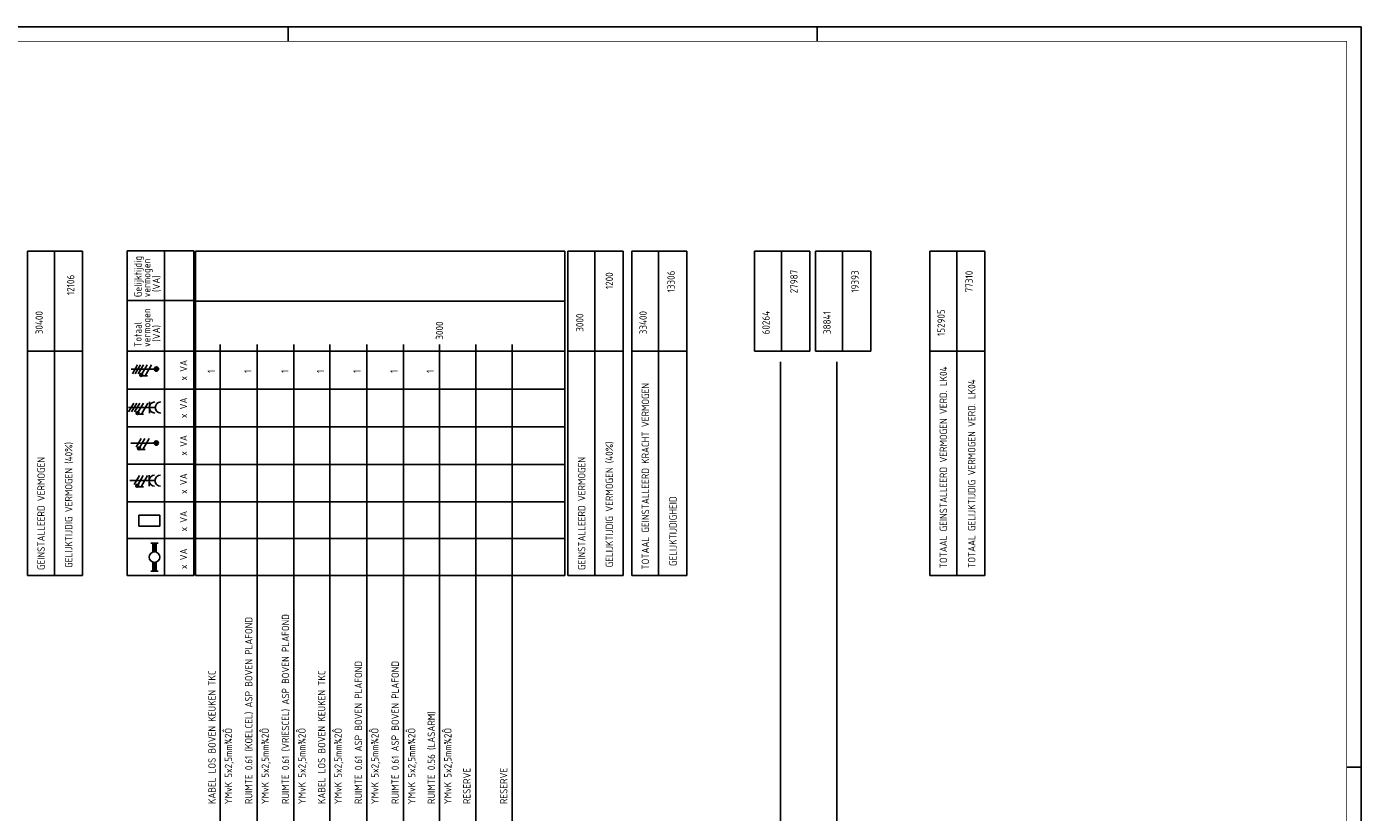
# Model space of a CAD drawing. Header units: millimetres. Extents: x 0 to 1189, y 0 to 841.
# Tile 7 of 7: x 735 to 1189, y 574 to 841. Entities that reach past the tile are written whole.
import ezdxf
from ezdxf.enums import TextEntityAlignment as Align

# ---------------------------------------------------------------- set-up
doc = ezdxf.new("R2010")
doc.units = ezdxf.units.MM
for name, color, linetype in [('40', 1, 'CONTINUOUS'), ('BLOKASP', 9, 'CONTINUOUS'), ('LIJN018', 210, 'CONTINUOUS'), ('LIJN025', 10, 'CONTINUOUS'), ('LIJN035', 50, 'CONTINUOUS'), ('LIJN050', 90, 'CONTINUOUS'), ('TEKST25', 10, 'CONTINUOUS'), ('TEKST35', 50, 'CONTINUOUS'), ('TEKST50', 90, 'CONTINUOUS')]:
    doc.layers.add(name, color=color, linetype=linetype)
doc.styles.add('ISO', font='ISO.SHX')
doc.styles.add('NEN', font='iso.shx')
doc.styles.add('ROMAND', font='romand')

# ---------------------------------------------------------------- blocks, each defined once
blk = doc.blocks.new('A0')
at = {"layer": 'LIJN025'}
for p, q in [((824, 836), (824, 841)), ((1004, 836), (1004, 841)), ((1184, 589), (1189, 589))]:
    blk.add_line(p, q, dxfattribs=at)
blk.add_lwpolyline([(1189, 841), (1189, 0), (0, 0), (0, 841)], close=True, dxfattribs=at)
at = {"layer": 'LIJN050', "const_width": 0.2}
blk.add_lwpolyline([(1184, 836), (25, 836), (25, 5), (1184, 5)], close=True, dxfattribs=at)
at = {"layer": 'TEKST25', "style": 'ROMAND', "width": 2.899115}
blk.add_attdef('STATUS', text='', height=2.5, dxfattribs=at).set_placement((1143, 71.5), (1182, 71.5), align=Align.FIT)
at = {"layer": 'TEKST25', "style": 'ISO'}
for tag, p in [('E', (1144.25, 66)), ('NAAM-E', (1155.75, 66)), ('DATUM-E', (1174, 66)), ('D', (1144.25, 61)), ('NAAM-D', (1155.75, 61)), ('DATUM-D', (1174, 61)), ('C', (1144.25, 56)), ('NAAM-C', (1155.75, 56)), ('DATUM-C', (1174, 56)), ('B', (1144.25, 51)), ('NAAM-B', (1155.75, 51)), ('DATUM-B', (1174, 51)), ('A', (1144.25, 46)), ('NAAM-A', (1155.75, 46)), ('DATUM-A', (1174, 46))]:
    blk.add_attdef(tag, text='', height=2.5, dxfattribs=at).set_placement(p, align=Align.CENTER)
for tag, p in [('DATUM', (1021.75, 36.25)), ('SCHAAL', (1057, 36.25)), ('GETEKEND', (1087.25, 36.25)), ('GECONTOL.', (1122, 36.25)), ('FORMAAT', (1152.25, 28.25))]:
    blk.add_attdef(tag, p, '', height=2.5, dxfattribs=at)
at = {"layer": 'TEKST35', "style": 'ISO'}
for tag, p in [('PROJECT', (1023.5, 72.5)), ('PLAATS', (1023.5, 63.5)), ('INSTALLATIE-REGEL1', (1023.5, 52.5)), ('INSTALLATIE-REGEL2', (1023.5, 43.5))]:
    blk.add_attdef(tag, p, '', height=4, dxfattribs=at)
blk.add_attdef('PROJ.NR.', text='', height=4, dxfattribs=at).set_placement((1170, 23), align=Align.CENTER)
at = {"layer": 'TEKST50', "style": 'ISO'}
blk.add_attdef('FILE-NAAM', text='', height=5, dxfattribs=at).set_placement((1162.5, 7.5), align=Align.CENTER)

msp = doc.modelspace()

# ---------------------------------------------------------------- linework, layer by layer
at = {"layer": 'BLOKASP', "color": 9, "linetype": 'Continuous'}
for p, q in [((769.27, 654.2), (769.27, 764.68)), ((769.27, 764.68), (791.95, 764.68)), ((781.95, 654.2), (781.95, 764.68)), ((791.95, 654.2), (791.95, 764.68)), ((769.27, 747.76), (791.95, 747.76)), ((769.27, 730.52), (791.95, 730.52)), ((769.27, 717.63), (791.95, 717.63)), ((769.27, 704.77), (791.95, 704.77)), ((769.27, 692.06), (791.95, 692.06)), ((769.27, 679.28), (791.95, 679.28)), ((769.27, 666.84), (791.95, 666.84)), ((769.27, 654.2), (791.95, 654.2))]:
    msp.add_line(p, q, dxfattribs=at)
at = {"layer": 'BLOKASP', "color": 9}
for p, q in [((778.74, 724.48), (770.67, 724.48)), ((772.81, 725.92), (771.06, 722.88)), ((773.81, 725.92), (772.06, 722.88)), ((774.81, 725.92), (773.06, 722.88)), ((776.06, 725.92), (774.34, 722.93)), ((776.15, 722.13), (774.6, 722.13)), ((777.56, 725.92), (775.38, 722.13)), ((771.54, 712.92), (769.79, 709.88)), ((772.54, 712.92), (770.79, 709.88)), ((773.54, 712.92), (771.79, 709.88)), ((774.79, 712.92), (773.07, 709.93)), ((776.29, 712.92), (774.11, 709.13)), ((776.84, 709.51), (776.84, 713.27)), ((769.75, 711.39), (778.84, 711.39)), ((774.88, 709.13), (773.33, 709.13)), ((778.68, 699.28), (770.48, 699.28)), ((774.06, 700.9), (772.31, 697.87)), ((775.31, 700.9), (773.58, 697.91)), ((776.81, 700.9), (774.62, 697.11)), ((775.4, 697.11), (773.84, 697.11)), ((770.16, 686.5), (778.76, 686.5)), ((773.46, 688.2), (771.71, 685.17)), ((774.71, 688.2), (772.98, 685.21)), ((776.21, 688.2), (774.02, 684.41)), ((776.76, 684.62), (776.76, 688.38)), ((774.8, 684.41), (773.24, 684.41)), ((773.22, 671.05), (773.22, 674.81)), ((773.22, 674.81), (780.4, 674.81)), ((780.4, 671.05), (780.4, 674.81)), ((773.22, 671.05), (780.4, 671.05)), ((777.39, 665.28), (779.79, 665.28)), ((777.99, 662.18), (777.99, 665.28)), ((779.19, 662.18), (779.19, 665.28)), ((777.99, 658.78), (777.99, 655.68)), ((779.19, 658.78), (779.19, 655.68)), ((779.79, 655.68), (777.39, 655.68))]:
    msp.add_line(p, q, dxfattribs=at)
at = {"layer": 'BLOKASP', "color": 9, "const_width": 0.5}
for points in [[(773.84, 722.49, 1), (774.34, 722.49, 1)], [(772.57, 709.49, 1), (773.07, 709.49, 1)], [(773.09, 697.47, 1), (773.59, 697.47, 1)], [(772.49, 684.77, 1), (772.99, 684.77, 1)]]:
    msp.add_lwpolyline(points, format="xyb", close=True, dxfattribs=at)
at = {"layer": 'BLOKASP', "color": 9}
for centre, radius in [((774.09, 722.49), 0.5), ((779.24, 724.48), 0.75), ((779.24, 724.48), 0.5), ((779.24, 724.48), 0.25), ((772.82, 709.49), 0.5), ((779.18, 699.28), 0.75), ((779.18, 699.28), 0.5), ((779.18, 699.28), 0.25), ((773.34, 697.47), 0.5), ((772.74, 684.77), 0.5), ((778.59, 660.48), 1.8)]:
    msp.add_circle(centre, radius, dxfattribs=at)
for centre in [(778.72, 711.39), (780.72, 711.39), (778.63, 686.5), (780.63, 686.5)]:
    msp.add_arc(centre, 1.88, 90, 270, dxfattribs=at)
for points in [[(777.99, 662.28), (779.19, 662.28), (777.99, 665.28), (779.19, 665.28)], [(777.99, 662.28), (777.99, 662.22), (778.59, 662.28)], [(777.99, 658.68), (777.99, 658.74), (778.53, 658.68)], [(777.99, 655.68), (779.19, 655.68), (777.99, 658.68), (779.19, 658.68)], [(779.19, 662.22), (779.19, 662.28), (778.65, 662.28)], [(779.19, 658.68), (779.19, 658.74), (778.65, 658.68)]]:
    msp.add_solid(points, dxfattribs=at)
at = {"layer": 'LIJN018', "color": 9, "linetype": 'Continuous'}
for p, q in [((792.55, 654.23), (792.55, 764.58)), ((792.55, 764.58), (918.12, 764.58)), ((792.55, 747.58), (918.12, 747.58)), ((792.55, 730.61), (918.12, 730.61)), ((792.55, 717.61), (918.12, 717.61)), ((792.55, 704.83), (918.12, 704.83)), ((792.55, 692.03), (918.12, 692.03)), ((792.55, 679.33), (918.12, 679.33)), ((792.55, 666.83), (918.12, 666.83)), ((792.55, 654.23), (918.12, 654.23))]:
    msp.add_line(p, q, dxfattribs=at)
at = {"layer": 'LIJN018', "color": 9}
msp.add_line((918.12, 654.23), (918.12, 764.58), dxfattribs=at)
at = {"layer": 'LIJN025', "linetype": 'Continuous'}
for p, q in [((735.36, 654.2), (735.36, 764.61)), ((735.36, 764.61), (754.15, 764.61)), ((744.53, 654.2), (744.53, 764.45)), ((754.15, 654.2), (754.15, 764.61)), ((919.2, 654.2), (919.2, 764.61)), ((919.2, 764.61), (937.99, 764.61)), ((928.37, 654.2), (928.37, 764.45)), ((937.99, 654.2), (937.99, 764.61)), ((940.87, 654.2), (940.87, 764.61)), ((940.87, 764.61), (959.66, 764.61)), ((950.04, 654.2), (950.04, 764.45)), ((959.66, 654.2), (959.66, 764.61)), ((982.65, 730.61), (982.65, 764.61)), ((982.65, 764.61), (1001.44, 764.61)), ((991.82, 730.61), (991.82, 764.45)), ((1001.44, 730.61), (1001.44, 764.61)), ((1003.41, 730.61), (1003.41, 764.61)), ((1003.41, 764.61), (1022.2, 764.61)), ((1012.57, 730.61), (1012.57, 764.45)), ((1022.2, 730.61), (1022.2, 764.61)), ((1042.22, 654.2), (1042.22, 764.61)), ((1042.22, 764.61), (1061.01, 764.61)), ((1051.39, 654.2), (1051.39, 764.45)), ((1061.01, 654.2), (1061.01, 764.61)), ((735.36, 730.61), (754.15, 730.61)), ((919.2, 730.61), (937.99, 730.61)), ((940.87, 730.61), (959.66, 730.61)), ((982.65, 730.61), (1001.44, 730.61)), ((1003.41, 730.61), (1022.2, 730.61)), ((1042.22, 730.61), (1061.01, 730.61))]:
    msp.add_line(p, q, dxfattribs=at)
at = {"layer": 'LIJN025'}
for p, q in [((735.36, 654.2), (754.15, 654.2)), ((919.2, 654.2), (937.99, 654.2)), ((940.87, 654.2), (959.66, 654.2)), ((1042.22, 654.2), (1061.01, 654.2))]:
    msp.add_line(p, q, dxfattribs=at)
at = {"layer": 'LIJN035'}
for p, q in [((800.95, 520.25), (800.95, 732.8)), ((813.45, 520.25), (813.45, 732.8)), ((825.95, 520.25), (825.95, 732.8)), ((838.25, 520.25), (838.25, 732.8)), ((850.75, 520.25), (850.75, 732.8)), ((863.25, 520.25), (863.25, 732.8)), ((875.55, 520.25), (875.55, 732.8)), ((887.87, 520.25), (887.87, 732.8)), ((900.17, 520.25), (900.17, 732.8)), ((991.45, 453.04), (991.45, 726.9)), ((1010.65, 453.04), (1010.65, 726.9))]:
    msp.add_line(p, q, dxfattribs=at)

# ---------------------------------------------------------------- block references
at = {"layer": 'LIJN025'}
msp.add_blockref('A0', (0, 0), dxfattribs=at)

# ---------------------------------------------------------------- texts
at = {"layer": '40', "style": 'NEN'}
for s, p in [('1200', (934.52, 754.54)), ('13306', (955.51, 754.26)), ('27987', (997.29, 754.26)), ('19393', (1018.05, 754.26)), ('77310', (1056.86, 754.26)), ('12106', (751.34, 753.1)), ('30400', (740.61, 740.28)), ('33400', (946, 740.28)), ('60264', (987.78, 740.28)), ('38841', (1008.54, 740.28)), ('152905', (1047.35, 740.28)), ('3000', (876.76, 737.58)), ('3000', (924.45, 740.28)), ('TOTAAL GEINSTALLEERD VERMOGEN VERD. LK04', (1048.13, 691.01)), ('TOTAAL GEINSTALLEERD KRACHT VERMOGEN', (946.77, 688)), ('TOTAAL GELIJKTIJDIG VERMOGEN VERD. LK04', (1057.75, 688.89)), ('GELIJKTIJDIG VERMOGEN (40%)', (934.5, 678.42)), ('GELIJKTIJDIG VERMOGEN (40%)', (750.66, 678.24)), ('GEINSTALLEERD VERMOGEN', (741.27, 675.33)), ('GEINSTALLEERD VERMOGEN', (925.11, 675.33)), ('GELIJKTIJDIGHEID ', (956.17, 670))]:
    msp.add_text(s, height=2.5, rotation=90, dxfattribs=at).set_placement(p, align=Align.CENTER)
for s, p in [('1', (799.18, 723.14)), ('1', (811.58, 723.14)), ('1', (824.18, 723.14)), ('1', (836.28, 723.14)), ('1', (848.68, 723.14)), ('1', (861.28, 723.14)), ('1', (873.59, 723.14)), ('RUIMTE 0.61 (VRIESCEL) ASP BOVEN PLAFOND', (824.38, 576.44)), ('RUIMTE 0.61 (KOELCEL) ASP BOVEN PLAFOND', (811.88, 576.44)), ('RUIMTE 0.61 ASP BOVEN PLAFOND', (849.18, 576.44)), ('RUIMTE 0.61 ASP BOVEN PLAFOND', (861.68, 576.44)), ('KABEL LOS BOVEN KEUKEN TKC', (799.38, 576.44)), ('KABEL LOS BOVEN KEUKEN TKC', (836.68, 576.44)), ('RUIMTE 0.56 (LASARM)', (873.98, 576.44)), (' YMvK 5x2,5mm¾2Ô', (804.98, 574.94)), (' YMvK 5x2,5mm¾2Ô', (817.48, 574.94)), (' YMvK 5x2,5mm¾2Ô', (829.98, 574.94)), (' YMvK 5x2,5mm¾2Ô', (842.28, 574.94)), (' YMvK 5x2,5mm¾2Ô', (854.78, 574.94)), (' YMvK 5x2,5mm¾2Ô', (867.28, 574.94)), (' YMvK 5x2,5mm¾2Ô', (879.59, 574.94)), ('RESERVE', (886.06, 576.44)), ('RESERVE', (898.6, 576.44))]:
    msp.add_text(s, height=2.5, rotation=90, dxfattribs=at).set_placement(p)
at = {"layer": 'BLOKASP', "color": 9, "linetype": 'Continuous', "style": 'NEN'}
for s, p in [('Gelijktijdig', (774.2, 748.93)), ('vermogen', (777.2, 748.93)), ('(VA)', (780.45, 750.68)), ('vermogen', (777.2, 732.01)), ('Totaal', (774.2, 732.01)), ('(VA)', (780.45, 733.76)), ('x VA', (789.7, 720.57)), ('x VA', (789.7, 707.79)), ('x VA', (789.7, 695.01)), ('x VA', (789.7, 681.99)), ('x VA', (789.7, 669.21)), ('x VA', (789.7, 656.43))]:
    msp.add_text(s, height=2.5, rotation=90, dxfattribs=at).set_placement(p)

doc.saveas('drawing.dxf')
